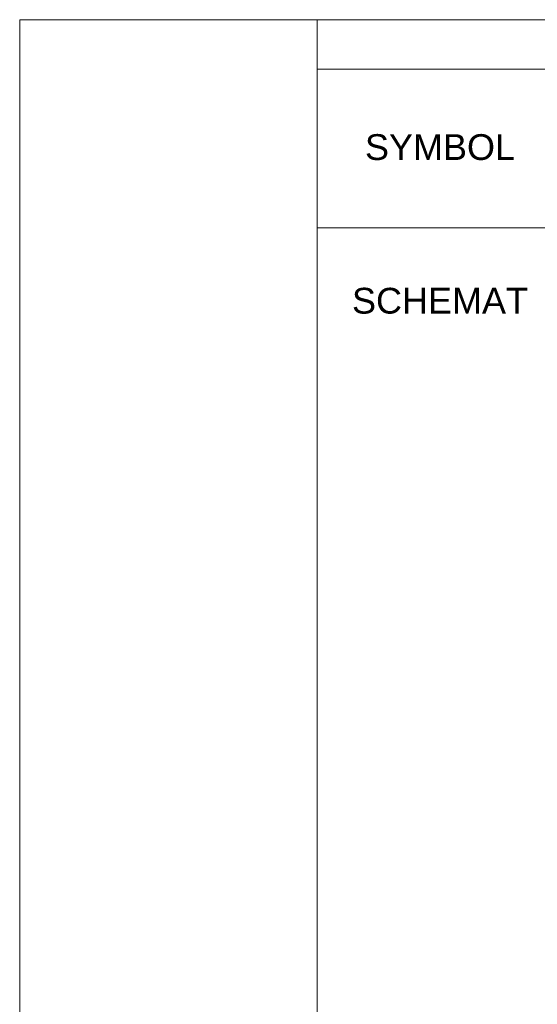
# Model space of a CAD drawing. Extents: x -11111 to 69739, y 5521 to 20371.
# Tile 10 of 19: x 48839 to 51450, y 15404 to 20371. Entities that reach past the tile are written whole.
import ezdxf

# ---------------------------------------------------------------- set-up
doc = ezdxf.new("R2010")
doc.units = 0
doc.header["$MEASUREMENT"] = 0
for name, color, linetype, lineweight in [('Arch opisy okien_Nr_Pióra__1', 7, 'Continuous', 25), ('Arch opisy_Nr_Pióra__21', 7, 'Continuous', 13), ('ARCH TABELA_Nr_Pióra__21', 7, 'Continuous', 13)]:
    doc.layers.add(name, color=color, linetype=linetype, lineweight=lineweight)
doc.styles.add('GENERATED_STYLE_2', font='arial.ttf')

msp = doc.modelspace()

# ---------------------------------------------------------------- linework, layer by layer
at = {"layer": 'Arch opisy_Nr_Pióra__21', "linetype": 'Continuous'}
for p, q in [((69489.1, 20120.6), (50339.1, 20120.6)), ((50339.1, 19320.6), (66583.5, 19320.6))]:
    msp.add_line(p, q, dxfattribs=at)
at = {"layer": 'ARCH TABELA_Nr_Pióra__21', "linetype": 'Continuous'}
for p, q in [((48839.1, 5520.6), (48839.1, 20370.6)), ((48839.1, 20370.6), (69739.1, 20370.6)), ((50339.1, 20120.6), (50339.1, 20370.6)), ((50339.1, 20120.6), (50339.1, 5770.6))]:
    msp.add_line(p, q, dxfattribs=at)

# ---------------------------------------------------------------- texts
at = {"layer": 'Arch opisy okien_Nr_Pióra__1', "linetype": 'Continuous', "char_height": 130, "attachment_point": 2, "style": 'GENERATED_STYLE_2'}
for s, insert in [('{SYMBOL}', (50959.1, 19793.1)), ('{SCHEMAT}', (50959.1, 19018.1))]:
    msp.add_mtext(s, dxfattribs=dict(at, insert=insert))

doc.saveas('drawing.dxf')
